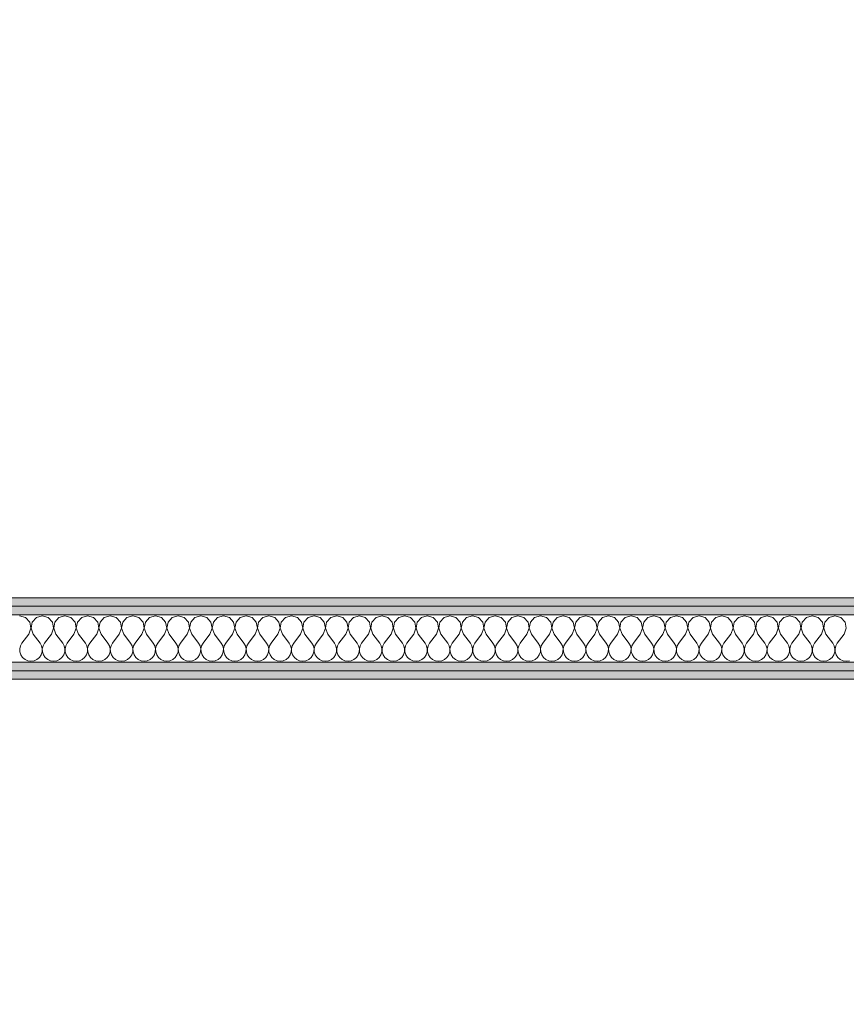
# Model space of a CAD drawing. Header units: millimetres. Extents: x -140780 to 266886, y -104422 to 233759.
# Tile 67 of 104: x 213383 to 214600, y 116609 to 118057. Entities that reach past the tile are written whole.
import ezdxf

# ---------------------------------------------------------------- set-up
doc = ezdxf.new("R2010")
doc.units = ezdxf.units.MM
doc.header["$MEASUREMENT"] = 0
doc.layers.add('ROZBUDOWA_NOWE_DZIAŁOWE', color=7, linetype='Continuous')
for name, color, linetype, lineweight, true_color in [('ROZBUDOWA_NOWE_DZIAŁOWE_Nr_pióra__24', 7, 'Continuous', 15, 0x029e21), ('ROZBUDOWA_NOWE_DZIAŁOWE_Nr_pióra__4', 7, 'Continuous', 13, 0x029e21), ('ROZBUDOWA_NOWE_DZIAŁOWE_Nr_pióra__67', 7, 'Continuous', 13, 0x6a6a6a)]:
    doc.layers.add(name, color=color, linetype=linetype, lineweight=lineweight, true_color=true_color)
doc.layers.add('ROZBUDOWA_NOWE_DZIAŁOWE_Nr_pióra__47', color=7, linetype='Continuous', lineweight=15)
doc.layers.add('STREFA_NOWE_POM_Nr_pióra__121', color=255, linetype='Continuous', lineweight=0)
pattern_1 = [(0, (0, 0), (0, 37.5), [0, -37.5])]

# ---------------------------------------------------------------- blocks, each defined once
blk = doc.blocks.new('*X468')
at = {"layer": 'ROZBUDOWA_NOWE_DZIAŁOWE_Nr_pióra__4', "linetype": 'Continuous'}
for p, q in [((213392.1, 117177.6), (213383.3, 117180.1)), ((213398.2, 117170.9), (213392.1, 117177.6)), ((213399.9, 117161.9), (213398.2, 117170.9)), ((213401.8, 117170.9), (213400.1, 117161.9)), ((213407.9, 117177.6), (213401.8, 117170.9)), ((213416.7, 117180.1), (213407.9, 117177.6)), ((213425.4, 117177.6), (213416.7, 117180.1)), ((213431.6, 117170.9), (213425.4, 117177.6)), ((213433.3, 117161.9), (213431.6, 117170.9)), ((213435.1, 117170.9), (213433.4, 117161.9)), ((213441.2, 117177.6), (213435.1, 117170.9)), ((213450, 117180.1), (213441.2, 117177.6)), ((213458.8, 117177.6), (213450, 117180.1)), ((213464.9, 117170.9), (213458.8, 117177.6)), ((213466.6, 117161.9), (213464.9, 117170.9)), ((213468.4, 117170.9), (213466.7, 117161.9)), ((213474.6, 117177.6), (213468.4, 117170.9)), ((213483.3, 117180.1), (213474.6, 117177.6)), ((213492.1, 117177.6), (213483.3, 117180.1)), ((213498.2, 117170.9), (213492.1, 117177.6)), ((213499.9, 117161.9), (213498.2, 117170.9)), ((213501.8, 117170.9), (213500.1, 117161.9)), ((213507.9, 117177.6), (213501.8, 117170.9)), ((213516.7, 117180.1), (213507.9, 117177.6)), ((213525.4, 117177.6), (213516.7, 117180.1)), ((213531.6, 117170.9), (213525.4, 117177.6)), ((213533.3, 117161.9), (213531.6, 117170.9)), ((213535.1, 117170.9), (213533.4, 117161.9)), ((213541.2, 117177.6), (213535.1, 117170.9)), ((213550, 117180.1), (213541.2, 117177.6)), ((213558.8, 117177.6), (213550, 117180.1)), ((213564.9, 117170.9), (213558.8, 117177.6)), ((213566.6, 117161.9), (213564.9, 117170.9)), ((213568.4, 117170.9), (213566.7, 117161.9)), ((213574.6, 117177.6), (213568.4, 117170.9)), ((213583.3, 117180.1), (213574.6, 117177.6)), ((213592.1, 117177.6), (213583.3, 117180.1)), ((213598.2, 117170.9), (213592.1, 117177.6)), ((213599.9, 117161.9), (213598.2, 117170.9)), ((213601.8, 117170.9), (213600.1, 117161.9)), ((213607.9, 117177.6), (213601.8, 117170.9)), ((213616.7, 117180.1), (213607.9, 117177.6)), ((213625.4, 117177.6), (213616.7, 117180.1)), ((213631.6, 117170.9), (213625.4, 117177.6)), ((213633.3, 117161.9), (213631.6, 117170.9)), ((213635.1, 117170.9), (213633.4, 117161.9)), ((213641.2, 117177.6), (213635.1, 117170.9)), ((213650, 117180.1), (213641.2, 117177.6)), ((213658.8, 117177.6), (213650, 117180.1)), ((213664.9, 117170.9), (213658.8, 117177.6)), ((213666.6, 117161.9), (213664.9, 117170.9)), ((213668.4, 117170.9), (213666.7, 117161.9)), ((213674.6, 117177.6), (213668.4, 117170.9)), ((213683.3, 117180.1), (213674.6, 117177.6)), ((213692.1, 117177.6), (213683.3, 117180.1)), ((213698.2, 117170.9), (213692.1, 117177.6)), ((213699.9, 117161.9), (213698.2, 117170.9)), ((213701.8, 117170.9), (213700.1, 117161.9)), ((213707.9, 117177.6), (213701.8, 117170.9)), ((213716.7, 117180.1), (213707.9, 117177.6)), ((213725.4, 117177.6), (213716.7, 117180.1)), ((213731.6, 117170.9), (213725.4, 117177.6)), ((213733.3, 117161.9), (213731.6, 117170.9)), ((213735.1, 117170.9), (213733.4, 117161.9)), ((213741.2, 117177.6), (213735.1, 117170.9)), ((213750, 117180.1), (213741.2, 117177.6)), ((213758.8, 117177.6), (213750, 117180.1)), ((213764.9, 117170.9), (213758.8, 117177.6)), ((213766.6, 117161.9), (213764.9, 117170.9)), ((213768.4, 117170.9), (213766.7, 117161.9)), ((213774.6, 117177.6), (213768.4, 117170.9)), ((213783.3, 117180.1), (213774.6, 117177.6)), ((213792.1, 117177.6), (213783.3, 117180.1)), ((213798.2, 117170.9), (213792.1, 117177.6)), ((213799.9, 117161.9), (213798.2, 117170.9)), ((213801.8, 117170.9), (213800.1, 117161.9)), ((213807.9, 117177.6), (213801.8, 117170.9)), ((213816.7, 117180.1), (213807.9, 117177.6)), ((213825.4, 117177.6), (213816.7, 117180.1)), ((213831.6, 117170.9), (213825.4, 117177.6)), ((213833.3, 117161.9), (213831.6, 117170.9)), ((213835.1, 117170.9), (213833.4, 117161.9)), ((213841.2, 117177.6), (213835.1, 117170.9)), ((213850, 117180.1), (213841.2, 117177.6)), ((213858.8, 117177.6), (213850, 117180.1)), ((213864.9, 117170.9), (213858.8, 117177.6)), ((213866.6, 117161.9), (213864.9, 117170.9)), ((213868.4, 117170.9), (213866.7, 117161.9)), ((213874.6, 117177.6), (213868.4, 117170.9)), ((213883.3, 117180.1), (213874.6, 117177.6)), ((213892.1, 117177.6), (213883.3, 117180.1)), ((213898.2, 117170.9), (213892.1, 117177.6)), ((213899.9, 117161.9), (213898.2, 117170.9)), ((213901.8, 117170.9), (213900.1, 117161.9)), ((213907.9, 117177.6), (213901.8, 117170.9)), ((213916.7, 117180.1), (213907.9, 117177.6)), ((213925.4, 117177.6), (213916.7, 117180.1)), ((213931.6, 117170.9), (213925.4, 117177.6)), ((213933.3, 117161.9), (213931.6, 117170.9)), ((213935.1, 117170.9), (213933.4, 117161.9)), ((213941.2, 117177.6), (213935.1, 117170.9)), ((213950, 117180.1), (213941.2, 117177.6)), ((213958.8, 117177.6), (213950, 117180.1)), ((213964.9, 117170.9), (213958.8, 117177.6)), ((213966.6, 117161.9), (213964.9, 117170.9)), ((213968.4, 117170.9), (213966.7, 117161.9)), ((213974.6, 117177.6), (213968.4, 117170.9)), ((213983.3, 117180.1), (213974.6, 117177.6)), ((213992.1, 117177.6), (213983.3, 117180.1)), ((213998.2, 117170.9), (213992.1, 117177.6)), ((213999.9, 117161.9), (213998.2, 117170.9)), ((214001.8, 117170.9), (214000.1, 117161.9)), ((214007.9, 117177.6), (214001.8, 117170.9)), ((214016.7, 117180.1), (214007.9, 117177.6)), ((214025.4, 117177.6), (214016.7, 117180.1)), ((214031.6, 117170.9), (214025.4, 117177.6)), ((214033.3, 117161.9), (214031.6, 117170.9)), ((214035.1, 117170.9), (214033.4, 117161.9)), ((214041.2, 117177.6), (214035.1, 117170.9)), ((214050, 117180.1), (214041.2, 117177.6)), ((214058.8, 117177.6), (214050, 117180.1)), ((214064.9, 117170.9), (214058.8, 117177.6)), ((214066.6, 117161.9), (214064.9, 117170.9)), ((214068.4, 117170.9), (214066.7, 117161.9)), ((214074.6, 117177.6), (214068.4, 117170.9)), ((214083.3, 117180.1), (214074.6, 117177.6)), ((214092.1, 117177.6), (214083.3, 117180.1)), ((214098.2, 117170.9), (214092.1, 117177.6)), ((214099.9, 117161.9), (214098.2, 117170.9)), ((214101.8, 117170.9), (214100.1, 117161.9)), ((214107.9, 117177.6), (214101.8, 117170.9)), ((214116.7, 117180.1), (214107.9, 117177.6)), ((214125.4, 117177.6), (214116.7, 117180.1)), ((214131.6, 117170.9), (214125.4, 117177.6)), ((214133.3, 117161.9), (214131.6, 117170.9)), ((214135.1, 117170.9), (214133.4, 117161.9)), ((214141.2, 117177.6), (214135.1, 117170.9)), ((214150, 117180.1), (214141.2, 117177.6)), ((214158.8, 117177.6), (214150, 117180.1)), ((214164.9, 117170.9), (214158.8, 117177.6)), ((214166.6, 117161.9), (214164.9, 117170.9)), ((214168.4, 117170.9), (214166.7, 117161.9)), ((214174.6, 117177.6), (214168.4, 117170.9)), ((214183.3, 117180.1), (214174.6, 117177.6)), ((214192.1, 117177.6), (214183.3, 117180.1)), ((214198.2, 117170.9), (214192.1, 117177.6)), ((214199.9, 117161.9), (214198.2, 117170.9)), ((214201.8, 117170.9), (214200.1, 117161.9)), ((214207.9, 117177.6), (214201.8, 117170.9)), ((214216.7, 117180.1), (214207.9, 117177.6)), ((214225.4, 117177.6), (214216.7, 117180.1)), ((214231.6, 117170.9), (214225.4, 117177.6)), ((214233.3, 117161.9), (214231.6, 117170.9)), ((214235.1, 117170.9), (214233.4, 117161.9)), ((214241.2, 117177.6), (214235.1, 117170.9)), ((214250, 117180.1), (214241.2, 117177.6)), ((214258.8, 117177.6), (214250, 117180.1)), ((214264.9, 117170.9), (214258.8, 117177.6)), ((214266.6, 117161.9), (214264.9, 117170.9)), ((214268.4, 117170.9), (214266.7, 117161.9)), ((214274.6, 117177.6), (214268.4, 117170.9)), ((214283.3, 117180.1), (214274.6, 117177.6)), ((214292.1, 117177.6), (214283.3, 117180.1)), ((214298.2, 117170.9), (214292.1, 117177.6)), ((214299.9, 117161.9), (214298.2, 117170.9)), ((214301.8, 117170.9), (214300.1, 117161.9)), ((214307.9, 117177.6), (214301.8, 117170.9)), ((214316.7, 117180.1), (214307.9, 117177.6)), ((214325.4, 117177.6), (214316.7, 117180.1)), ((214331.6, 117170.9), (214325.4, 117177.6)), ((214333.3, 117161.9), (214331.6, 117170.9)), ((214335.1, 117170.9), (214333.4, 117161.9)), ((214341.2, 117177.6), (214335.1, 117170.9)), ((214350, 117180.1), (214341.2, 117177.6)), ((214358.8, 117177.6), (214350, 117180.1)), ((214364.9, 117170.9), (214358.8, 117177.6)), ((214366.6, 117161.9), (214364.9, 117170.9)), ((214368.4, 117170.9), (214366.7, 117161.9)), ((214374.6, 117177.6), (214368.4, 117170.9)), ((214383.3, 117180.1), (214374.6, 117177.6)), ((214392.1, 117177.6), (214383.3, 117180.1)), ((214398.2, 117170.9), (214392.1, 117177.6)), ((214399.9, 117161.9), (214398.2, 117170.9)), ((214401.8, 117170.9), (214400.1, 117161.9)), ((214407.9, 117177.6), (214401.8, 117170.9)), ((214416.7, 117180.1), (214407.9, 117177.6)), ((214425.4, 117177.6), (214416.7, 117180.1)), ((214431.6, 117170.9), (214425.4, 117177.6)), ((214433.3, 117161.9), (214431.6, 117170.9)), ((214435.1, 117170.9), (214433.4, 117161.9)), ((214441.2, 117177.6), (214435.1, 117170.9)), ((214450, 117180.1), (214441.2, 117177.6)), ((214458.8, 117177.6), (214450, 117180.1)), ((214464.9, 117170.9), (214458.8, 117177.6)), ((214466.6, 117161.9), (214464.9, 117170.9)), ((214468.4, 117170.9), (214466.7, 117161.9)), ((214474.6, 117177.6), (214468.4, 117170.9)), ((214483.3, 117180.1), (214474.6, 117177.6)), ((214492.1, 117177.6), (214483.3, 117180.1)), ((214498.2, 117170.9), (214492.1, 117177.6)), ((214499.9, 117161.9), (214498.2, 117170.9)), ((214501.8, 117170.9), (214500.1, 117161.9)), ((214507.9, 117177.6), (214501.8, 117170.9)), ((214516.7, 117180.1), (214507.9, 117177.6)), ((214525.4, 117177.6), (214516.7, 117180.1)), ((214531.6, 117170.9), (214525.4, 117177.6)), ((214533.3, 117161.9), (214531.6, 117170.9)), ((214535.1, 117170.9), (214533.4, 117161.9)), ((214541.2, 117177.6), (214535.1, 117170.9)), ((214550, 117180.1), (214541.2, 117177.6)), ((214558.8, 117177.6), (214550, 117180.1)), ((214564.9, 117170.9), (214558.8, 117177.6)), ((214566.6, 117161.9), (214564.9, 117170.9)), ((214568.4, 117170.9), (214566.7, 117161.9)), ((214574.6, 117177.6), (214568.4, 117170.9)), ((214583.3, 117180.1), (214574.6, 117177.6)), ((214592.1, 117177.6), (214583.3, 117180.1)), ((214598.2, 117170.9), (214592.1, 117177.6)), ((214599.9, 117161.9), (214598.2, 117170.9)), ((213396.7, 117153.4), (213399.9, 117161.9)), ((213400.1, 117161.9), (213403.3, 117153.4)), ((213430, 117153.4), (213433.3, 117161.9)), ((213433.4, 117161.9), (213436.7, 117153.4)), ((213463.3, 117153.4), (213466.6, 117161.9)), ((213466.7, 117161.9), (213470, 117153.4)), ((213496.7, 117153.4), (213499.9, 117161.9)), ((213500.1, 117161.9), (213503.3, 117153.4)), ((213530, 117153.4), (213533.3, 117161.9)), ((213533.4, 117161.9), (213536.7, 117153.4)), ((213563.3, 117153.4), (213566.6, 117161.9)), ((213566.7, 117161.9), (213570, 117153.4)), ((213596.7, 117153.4), (213599.9, 117161.9)), ((213600.1, 117161.9), (213603.3, 117153.4)), ((213630, 117153.4), (213633.3, 117161.9)), ((213633.4, 117161.9), (213636.7, 117153.4)), ((213663.3, 117153.4), (213666.6, 117161.9)), ((213666.7, 117161.9), (213670, 117153.4)), ((213696.7, 117153.4), (213699.9, 117161.9)), ((213700.1, 117161.9), (213703.3, 117153.4)), ((213730, 117153.4), (213733.3, 117161.9)), ((213733.4, 117161.9), (213736.7, 117153.4)), ((213763.3, 117153.4), (213766.6, 117161.9)), ((213766.7, 117161.9), (213770, 117153.4)), ((213796.7, 117153.4), (213799.9, 117161.9)), ((213800.1, 117161.9), (213803.3, 117153.4)), ((213830, 117153.4), (213833.3, 117161.9)), ((213833.4, 117161.9), (213836.7, 117153.4)), ((213863.3, 117153.4), (213866.6, 117161.9)), ((213866.7, 117161.9), (213870, 117153.4)), ((213896.7, 117153.4), (213899.9, 117161.9)), ((213900.1, 117161.9), (213903.3, 117153.4)), ((213930, 117153.4), (213933.3, 117161.9)), ((213933.4, 117161.9), (213936.7, 117153.4)), ((213963.3, 117153.4), (213966.6, 117161.9)), ((213966.7, 117161.9), (213970, 117153.4)), ((213996.7, 117153.4), (213999.9, 117161.9)), ((214000.1, 117161.9), (214003.3, 117153.4)), ((214030, 117153.4), (214033.3, 117161.9)), ((214033.4, 117161.9), (214036.7, 117153.4)), ((214063.3, 117153.4), (214066.6, 117161.9)), ((214066.7, 117161.9), (214070, 117153.4)), ((214096.7, 117153.4), (214099.9, 117161.9)), ((214100.1, 117161.9), (214103.3, 117153.4)), ((214130, 117153.4), (214133.3, 117161.9)), ((214133.4, 117161.9), (214136.7, 117153.4)), ((214163.3, 117153.4), (214166.6, 117161.9)), ((214166.7, 117161.9), (214170, 117153.4)), ((214196.7, 117153.4), (214199.9, 117161.9)), ((214200.1, 117161.9), (214203.3, 117153.4)), ((214230, 117153.4), (214233.3, 117161.9)), ((214233.4, 117161.9), (214236.7, 117153.4)), ((214263.3, 117153.4), (214266.6, 117161.9)), ((214266.7, 117161.9), (214270, 117153.4)), ((214296.7, 117153.4), (214299.9, 117161.9)), ((214300.1, 117161.9), (214303.3, 117153.4)), ((214330, 117153.4), (214333.3, 117161.9)), ((214333.4, 117161.9), (214336.7, 117153.4)), ((214363.3, 117153.4), (214366.6, 117161.9)), ((214366.7, 117161.9), (214370, 117153.4)), ((214396.7, 117153.4), (214399.9, 117161.9)), ((214400.1, 117161.9), (214403.3, 117153.4)), ((214430, 117153.4), (214433.3, 117161.9)), ((214433.4, 117161.9), (214436.7, 117153.4)), ((214463.3, 117153.4), (214466.6, 117161.9)), ((214466.7, 117161.9), (214470, 117153.4)), ((214496.7, 117153.4), (214499.9, 117161.9)), ((214500.1, 117161.9), (214503.3, 117153.4)), ((214530, 117153.4), (214533.3, 117161.9)), ((214533.4, 117161.9), (214536.7, 117153.4)), ((214563.3, 117153.4), (214566.6, 117161.9)), ((214566.7, 117161.9), (214570, 117153.4)), ((214596.7, 117153.4), (214599.9, 117161.9)), ((213396.7, 117153.4), (213386.7, 117140.1)), ((213403.3, 117153.4), (213413.3, 117140.1)), ((213430, 117153.4), (213420, 117140.1)), ((213436.7, 117153.4), (213446.7, 117140.1)), ((213463.3, 117153.4), (213453.3, 117140.1)), ((213470, 117153.4), (213480, 117140.1)), ((213496.7, 117153.4), (213486.7, 117140.1)), ((213503.3, 117153.4), (213513.3, 117140.1)), ((213530, 117153.4), (213520, 117140.1)), ((213536.7, 117153.4), (213546.7, 117140.1)), ((213563.3, 117153.4), (213553.3, 117140.1)), ((213570, 117153.4), (213580, 117140.1)), ((213596.7, 117153.4), (213586.7, 117140.1)), ((213603.3, 117153.4), (213613.3, 117140.1)), ((213630, 117153.4), (213620, 117140.1)), ((213636.7, 117153.4), (213646.7, 117140.1)), ((213663.3, 117153.4), (213653.3, 117140.1)), ((213670, 117153.4), (213680, 117140.1)), ((213696.7, 117153.4), (213686.7, 117140.1)), ((213703.3, 117153.4), (213713.3, 117140.1)), ((213730, 117153.4), (213720, 117140.1)), ((213736.7, 117153.4), (213746.7, 117140.1)), ((213763.3, 117153.4), (213753.3, 117140.1)), ((213770, 117153.4), (213780, 117140.1)), ((213796.7, 117153.4), (213786.7, 117140.1)), ((213803.3, 117153.4), (213813.3, 117140.1)), ((213830, 117153.4), (213820, 117140.1)), ((213836.7, 117153.4), (213846.7, 117140.1)), ((213863.3, 117153.4), (213853.3, 117140.1)), ((213870, 117153.4), (213880, 117140.1)), ((213896.7, 117153.4), (213886.7, 117140.1)), ((213903.3, 117153.4), (213913.3, 117140.1)), ((213930, 117153.4), (213920, 117140.1)), ((213936.7, 117153.4), (213946.7, 117140.1)), ((213963.3, 117153.4), (213953.3, 117140.1)), ((213970, 117153.4), (213980, 117140.1)), ((213996.7, 117153.4), (213986.7, 117140.1)), ((214003.3, 117153.4), (214013.3, 117140.1)), ((214030, 117153.4), (214020, 117140.1)), ((214036.7, 117153.4), (214046.7, 117140.1)), ((214063.3, 117153.4), (214053.3, 117140.1)), ((214070, 117153.4), (214080, 117140.1)), ((214096.7, 117153.4), (214086.7, 117140.1)), ((214103.3, 117153.4), (214113.3, 117140.1)), ((214130, 117153.4), (214120, 117140.1)), ((214136.7, 117153.4), (214146.7, 117140.1)), ((214163.3, 117153.4), (214153.3, 117140.1)), ((214170, 117153.4), (214180, 117140.1)), ((214196.7, 117153.4), (214186.7, 117140.1)), ((214203.3, 117153.4), (214213.3, 117140.1)), ((214230, 117153.4), (214220, 117140.1)), ((214236.7, 117153.4), (214246.7, 117140.1)), ((214263.3, 117153.4), (214253.3, 117140.1)), ((214270, 117153.4), (214280, 117140.1)), ((214296.7, 117153.4), (214286.7, 117140.1)), ((214303.3, 117153.4), (214313.3, 117140.1)), ((214330, 117153.4), (214320, 117140.1)), ((214336.7, 117153.4), (214346.7, 117140.1)), ((214363.3, 117153.4), (214353.3, 117140.1)), ((214370, 117153.4), (214380, 117140.1)), ((214396.7, 117153.4), (214386.7, 117140.1)), ((214403.3, 117153.4), (214413.3, 117140.1)), ((214430, 117153.4), (214420, 117140.1)), ((214436.7, 117153.4), (214446.7, 117140.1)), ((214463.3, 117153.4), (214453.3, 117140.1)), ((214470, 117153.4), (214480, 117140.1)), ((214496.7, 117153.4), (214486.7, 117140.1)), ((214503.3, 117153.4), (214513.3, 117140.1)), ((214530, 117153.4), (214520, 117140.1)), ((214536.7, 117153.4), (214546.7, 117140.1)), ((214563.3, 117153.4), (214553.3, 117140.1)), ((214570, 117153.4), (214580, 117140.1)), ((214596.7, 117153.4), (214586.7, 117140.1)), ((213384.4, 117136.1), (213383.4, 117131.6)), ((213383.4, 117131.6), (213383.6, 117127)), ((213386.7, 117140.1), (213384.4, 117136.1)), ((213415.6, 117136.1), (213413.3, 117140.1)), ((213416.6, 117131.6), (213415.6, 117136.1)), ((213416.4, 117127), (213416.6, 117131.6)), ((213417.8, 117136.1), (213416.7, 117131.6)), ((213416.7, 117131.6), (213417, 117127)), ((213420, 117140.1), (213417.8, 117136.1)), ((213448.9, 117136.1), (213446.7, 117140.1)), ((213449.9, 117131.6), (213448.9, 117136.1)), ((213449.7, 117127), (213449.9, 117131.6)), ((213451.1, 117136.1), (213450.1, 117131.6)), ((213450.1, 117131.6), (213450.3, 117127)), ((213453.3, 117140.1), (213451.1, 117136.1)), ((213482.2, 117136.1), (213480, 117140.1)), ((213483.3, 117131.6), (213482.2, 117136.1)), ((213483, 117127), (213483.3, 117131.6)), ((213484.4, 117136.1), (213483.4, 117131.6)), ((213483.4, 117131.6), (213483.6, 117127)), ((213486.7, 117140.1), (213484.4, 117136.1)), ((213515.6, 117136.1), (213513.3, 117140.1)), ((213516.6, 117131.6), (213515.6, 117136.1)), ((213516.4, 117127), (213516.6, 117131.6)), ((213517.8, 117136.1), (213516.7, 117131.6)), ((213516.7, 117131.6), (213517, 117127)), ((213520, 117140.1), (213517.8, 117136.1)), ((213548.9, 117136.1), (213546.7, 117140.1)), ((213549.9, 117131.6), (213548.9, 117136.1)), ((213549.7, 117127), (213549.9, 117131.6)), ((213551.1, 117136.1), (213550.1, 117131.6)), ((213550.1, 117131.6), (213550.3, 117127)), ((213553.3, 117140.1), (213551.1, 117136.1)), ((213582.2, 117136.1), (213580, 117140.1)), ((213583.3, 117131.6), (213582.2, 117136.1)), ((213583, 117127), (213583.3, 117131.6)), ((213584.4, 117136.1), (213583.4, 117131.6)), ((213583.4, 117131.6), (213583.6, 117127)), ((213586.7, 117140.1), (213584.4, 117136.1)), ((213615.6, 117136.1), (213613.3, 117140.1)), ((213616.6, 117131.6), (213615.6, 117136.1)), ((213616.4, 117127), (213616.6, 117131.6)), ((213617.8, 117136.1), (213616.7, 117131.6)), ((213616.7, 117131.6), (213617, 117127)), ((213620, 117140.1), (213617.8, 117136.1)), ((213648.9, 117136.1), (213646.7, 117140.1)), ((213649.9, 117131.6), (213648.9, 117136.1)), ((213649.7, 117127), (213649.9, 117131.6)), ((213651.1, 117136.1), (213650.1, 117131.6)), ((213650.1, 117131.6), (213650.3, 117127)), ((213653.3, 117140.1), (213651.1, 117136.1)), ((213682.2, 117136.1), (213680, 117140.1)), ((213683.3, 117131.6), (213682.2, 117136.1)), ((213683, 117127), (213683.3, 117131.6)), ((213684.4, 117136.1), (213683.4, 117131.6)), ((213683.4, 117131.6), (213683.6, 117127)), ((213686.7, 117140.1), (213684.4, 117136.1)), ((213715.6, 117136.1), (213713.3, 117140.1)), ((213716.6, 117131.6), (213715.6, 117136.1)), ((213716.4, 117127), (213716.6, 117131.6)), ((213717.8, 117136.1), (213716.7, 117131.6)), ((213716.7, 117131.6), (213717, 117127)), ((213720, 117140.1), (213717.8, 117136.1)), ((213748.9, 117136.1), (213746.7, 117140.1)), ((213749.9, 117131.6), (213748.9, 117136.1)), ((213749.7, 117127), (213749.9, 117131.6)), ((213751.1, 117136.1), (213750.1, 117131.6)), ((213750.1, 117131.6), (213750.3, 117127)), ((213753.3, 117140.1), (213751.1, 117136.1)), ((213782.2, 117136.1), (213780, 117140.1)), ((213783.3, 117131.6), (213782.2, 117136.1)), ((213783, 117127), (213783.3, 117131.6)), ((213784.4, 117136.1), (213783.4, 117131.6)), ((213783.4, 117131.6), (213783.6, 117127)), ((213786.7, 117140.1), (213784.4, 117136.1)), ((213815.6, 117136.1), (213813.3, 117140.1)), ((213816.6, 117131.6), (213815.6, 117136.1)), ((213816.4, 117127), (213816.6, 117131.6)), ((213817.8, 117136.1), (213816.7, 117131.6)), ((213816.7, 117131.6), (213817, 117127)), ((213820, 117140.1), (213817.8, 117136.1)), ((213848.9, 117136.1), (213846.7, 117140.1)), ((213849.9, 117131.6), (213848.9, 117136.1)), ((213849.7, 117127), (213849.9, 117131.6)), ((213851.1, 117136.1), (213850.1, 117131.6)), ((213850.1, 117131.6), (213850.3, 117127)), ((213853.3, 117140.1), (213851.1, 117136.1)), ((213882.2, 117136.1), (213880, 117140.1)), ((213883.3, 117131.6), (213882.2, 117136.1)), ((213883, 117127), (213883.3, 117131.6)), ((213884.4, 117136.1), (213883.4, 117131.6)), ((213883.4, 117131.6), (213883.6, 117127)), ((213886.7, 117140.1), (213884.4, 117136.1)), ((213915.6, 117136.1), (213913.3, 117140.1)), ((213916.6, 117131.6), (213915.6, 117136.1)), ((213916.4, 117127), (213916.6, 117131.6)), ((213917.8, 117136.1), (213916.7, 117131.6)), ((213916.7, 117131.6), (213917, 117127)), ((213920, 117140.1), (213917.8, 117136.1)), ((213948.9, 117136.1), (213946.7, 117140.1)), ((213949.9, 117131.6), (213948.9, 117136.1)), ((213949.7, 117127), (213949.9, 117131.6)), ((213951.1, 117136.1), (213950.1, 117131.6)), ((213950.1, 117131.6), (213950.3, 117127)), ((213953.3, 117140.1), (213951.1, 117136.1)), ((213982.2, 117136.1), (213980, 117140.1)), ((213983.3, 117131.6), (213982.2, 117136.1)), ((213983, 117127), (213983.3, 117131.6)), ((213984.4, 117136.1), (213983.4, 117131.6)), ((213983.4, 117131.6), (213983.6, 117127)), ((213986.7, 117140.1), (213984.4, 117136.1)), ((214015.6, 117136.1), (214013.3, 117140.1)), ((214016.6, 117131.6), (214015.6, 117136.1)), ((214016.4, 117127), (214016.6, 117131.6)), ((214017.8, 117136.1), (214016.7, 117131.6)), ((214016.7, 117131.6), (214017, 117127)), ((214020, 117140.1), (214017.8, 117136.1)), ((214048.9, 117136.1), (214046.7, 117140.1)), ((214049.9, 117131.6), (214048.9, 117136.1)), ((214049.7, 117127), (214049.9, 117131.6)), ((214051.1, 117136.1), (214050.1, 117131.6)), ((214050.1, 117131.6), (214050.3, 117127)), ((214053.3, 117140.1), (214051.1, 117136.1)), ((214082.2, 117136.1), (214080, 117140.1)), ((214083.3, 117131.6), (214082.2, 117136.1)), ((214083, 117127), (214083.3, 117131.6)), ((214084.4, 117136.1), (214083.4, 117131.6)), ((214083.4, 117131.6), (214083.6, 117127)), ((214086.7, 117140.1), (214084.4, 117136.1)), ((214115.6, 117136.1), (214113.3, 117140.1)), ((214116.6, 117131.6), (214115.6, 117136.1)), ((214116.4, 117127), (214116.6, 117131.6)), ((214117.8, 117136.1), (214116.7, 117131.6)), ((214116.7, 117131.6), (214117, 117127)), ((214120, 117140.1), (214117.8, 117136.1)), ((214148.9, 117136.1), (214146.7, 117140.1)), ((214149.9, 117131.6), (214148.9, 117136.1)), ((214149.7, 117127), (214149.9, 117131.6)), ((214151.1, 117136.1), (214150.1, 117131.6)), ((214150.1, 117131.6), (214150.3, 117127)), ((214153.3, 117140.1), (214151.1, 117136.1)), ((214182.2, 117136.1), (214180, 117140.1)), ((214183.3, 117131.6), (214182.2, 117136.1)), ((214183, 117127), (214183.3, 117131.6)), ((214184.4, 117136.1), (214183.4, 117131.6)), ((214183.4, 117131.6), (214183.6, 117127)), ((214186.7, 117140.1), (214184.4, 117136.1)), ((214215.6, 117136.1), (214213.3, 117140.1)), ((214216.6, 117131.6), (214215.6, 117136.1)), ((214216.4, 117127), (214216.6, 117131.6)), ((214217.8, 117136.1), (214216.7, 117131.6)), ((214216.7, 117131.6), (214217, 117127)), ((214220, 117140.1), (214217.8, 117136.1)), ((214248.9, 117136.1), (214246.7, 117140.1)), ((214249.9, 117131.6), (214248.9, 117136.1)), ((214249.7, 117127), (214249.9, 117131.6)), ((214251.1, 117136.1), (214250.1, 117131.6)), ((214250.1, 117131.6), (214250.3, 117127)), ((214253.3, 117140.1), (214251.1, 117136.1)), ((214282.2, 117136.1), (214280, 117140.1)), ((214283.3, 117131.6), (214282.2, 117136.1)), ((214283, 117127), (214283.3, 117131.6)), ((214284.4, 117136.1), (214283.4, 117131.6)), ((214283.4, 117131.6), (214283.6, 117127)), ((214286.7, 117140.1), (214284.4, 117136.1)), ((214315.6, 117136.1), (214313.3, 117140.1)), ((214316.6, 117131.6), (214315.6, 117136.1)), ((214316.4, 117127), (214316.6, 117131.6)), ((214317.8, 117136.1), (214316.7, 117131.6)), ((214316.7, 117131.6), (214317, 117127)), ((214320, 117140.1), (214317.8, 117136.1)), ((214348.9, 117136.1), (214346.7, 117140.1)), ((214349.9, 117131.6), (214348.9, 117136.1)), ((214349.7, 117127), (214349.9, 117131.6)), ((214351.1, 117136.1), (214350.1, 117131.6)), ((214350.1, 117131.6), (214350.3, 117127)), ((214353.3, 117140.1), (214351.1, 117136.1)), ((214382.2, 117136.1), (214380, 117140.1)), ((214383.3, 117131.6), (214382.2, 117136.1)), ((214383, 117127), (214383.3, 117131.6)), ((214384.4, 117136.1), (214383.4, 117131.6)), ((214383.4, 117131.6), (214383.6, 117127)), ((214386.7, 117140.1), (214384.4, 117136.1)), ((214415.6, 117136.1), (214413.3, 117140.1)), ((214416.6, 117131.6), (214415.6, 117136.1)), ((214416.4, 117127), (214416.6, 117131.6)), ((214417.8, 117136.1), (214416.7, 117131.6)), ((214416.7, 117131.6), (214417, 117127)), ((214420, 117140.1), (214417.8, 117136.1)), ((214448.9, 117136.1), (214446.7, 117140.1)), ((214449.9, 117131.6), (214448.9, 117136.1)), ((214449.7, 117127), (214449.9, 117131.6)), ((214451.1, 117136.1), (214450.1, 117131.6)), ((214450.1, 117131.6), (214450.3, 117127)), ((214453.3, 117140.1), (214451.1, 117136.1)), ((214482.2, 117136.1), (214480, 117140.1)), ((214483.3, 117131.6), (214482.2, 117136.1)), ((214483, 117127), (214483.3, 117131.6)), ((214484.4, 117136.1), (214483.4, 117131.6)), ((214483.4, 117131.6), (214483.6, 117127)), ((214486.7, 117140.1), (214484.4, 117136.1)), ((214515.6, 117136.1), (214513.3, 117140.1)), ((214516.6, 117131.6), (214515.6, 117136.1)), ((214516.4, 117127), (214516.6, 117131.6)), ((214517.8, 117136.1), (214516.7, 117131.6)), ((214516.7, 117131.6), (214517, 117127)), ((214520, 117140.1), (214517.8, 117136.1)), ((214548.9, 117136.1), (214546.7, 117140.1)), ((214549.9, 117131.6), (214548.9, 117136.1)), ((214549.7, 117127), (214549.9, 117131.6)), ((214551.1, 117136.1), (214550.1, 117131.6)), ((214550.1, 117131.6), (214550.3, 117127)), ((214553.3, 117140.1), (214551.1, 117136.1)), ((214582.2, 117136.1), (214580, 117140.1)), ((214583.3, 117131.6), (214582.2, 117136.1)), ((214583, 117127), (214583.3, 117131.6)), ((214584.4, 117136.1), (214583.4, 117131.6)), ((214583.4, 117131.6), (214583.6, 117127)), ((214586.7, 117140.1), (214584.4, 117136.1)), ((213383.6, 117127), (213385.1, 117122.6)), ((213385.1, 117122.6), (213387.7, 117118.9)), ((213387.7, 117118.9), (213391.2, 117115.9)), ((213391.2, 117115.9), (213395.4, 117114.1)), ((213395.4, 117114.1), (213400, 117113.4)), ((213400, 117113.4), (213404.6, 117114.1)), ((213404.6, 117114.1), (213408.8, 117115.9)), ((213408.8, 117115.9), (213412.3, 117118.9)), ((213412.3, 117118.9), (213414.9, 117122.6)), ((213414.9, 117122.6), (213416.4, 117127)), ((213417, 117127), (213418.4, 117122.6)), ((213418.4, 117122.6), (213421, 117118.9)), ((213421, 117118.9), (213424.6, 117115.9)), ((213424.6, 117115.9), (213428.8, 117114.1)), ((213428.8, 117114.1), (213433.3, 117113.4)), ((213433.3, 117113.4), (213437.9, 117114.1)), ((213437.9, 117114.1), (213442.1, 117115.9)), ((213442.1, 117115.9), (213445.6, 117118.9)), ((213445.6, 117118.9), (213448.2, 117122.6)), ((213448.2, 117122.6), (213449.7, 117127)), ((213450.3, 117127), (213451.8, 117122.6)), ((213451.8, 117122.6), (213454.4, 117118.9)), ((213454.4, 117118.9), (213457.9, 117115.9)), ((213457.9, 117115.9), (213462.1, 117114.1)), ((213462.1, 117114.1), (213466.7, 117113.4)), ((213466.7, 117113.4), (213471.2, 117114.1)), ((213471.2, 117114.1), (213475.4, 117115.9)), ((213475.4, 117115.9), (213479, 117118.9)), ((213479, 117118.9), (213481.6, 117122.6)), ((213481.6, 117122.6), (213483, 117127)), ((213483.6, 117127), (213485.1, 117122.6)), ((213485.1, 117122.6), (213487.7, 117118.9)), ((213487.7, 117118.9), (213491.2, 117115.9)), ((213491.2, 117115.9), (213495.4, 117114.1)), ((213495.4, 117114.1), (213500, 117113.4)), ((213500, 117113.4), (213504.6, 117114.1)), ((213504.6, 117114.1), (213508.8, 117115.9)), ((213508.8, 117115.9), (213512.3, 117118.9)), ((213512.3, 117118.9), (213514.9, 117122.6)), ((213514.9, 117122.6), (213516.4, 117127)), ((213517, 117127), (213518.4, 117122.6)), ((213518.4, 117122.6), (213521, 117118.9)), ((213521, 117118.9), (213524.6, 117115.9)), ((213524.6, 117115.9), (213528.8, 117114.1)), ((213528.8, 117114.1), (213533.3, 117113.4)), ((213533.3, 117113.4), (213537.9, 117114.1)), ((213537.9, 117114.1), (213542.1, 117115.9)), ((213542.1, 117115.9), (213545.6, 117118.9)), ((213545.6, 117118.9), (213548.2, 117122.6)), ((213548.2, 117122.6), (213549.7, 117127)), ((213550.3, 117127), (213551.8, 117122.6)), ((213551.8, 117122.6), (213554.4, 117118.9)), ((213554.4, 117118.9), (213557.9, 117115.9)), ((213557.9, 117115.9), (213562.1, 117114.1)), ((213562.1, 117114.1), (213566.7, 117113.4)), ((213566.7, 117113.4), (213571.2, 117114.1)), ((213571.2, 117114.1), (213575.4, 117115.9)), ((213575.4, 117115.9), (213579, 117118.9)), ((213579, 117118.9), (213581.6, 117122.6)), ((213581.6, 117122.6), (213583, 117127)), ((213583.6, 117127), (213585.1, 117122.6)), ((213585.1, 117122.6), (213587.7, 117118.9)), ((213587.7, 117118.9), (213591.2, 117115.9)), ((213591.2, 117115.9), (213595.4, 117114.1)), ((213595.4, 117114.1), (213600, 117113.4)), ((213600, 117113.4), (213604.6, 117114.1)), ((213604.6, 117114.1), (213608.8, 117115.9)), ((213608.8, 117115.9), (213612.3, 117118.9)), ((213612.3, 117118.9), (213614.9, 117122.6)), ((213614.9, 117122.6), (213616.4, 117127)), ((213617, 117127), (213618.4, 117122.6)), ((213618.4, 117122.6), (213621, 117118.9)), ((213621, 117118.9), (213624.6, 117115.9)), ((213624.6, 117115.9), (213628.8, 117114.1)), ((213628.8, 117114.1), (213633.3, 117113.4)), ((213633.3, 117113.4), (213637.9, 117114.1)), ((213637.9, 117114.1), (213642.1, 117115.9)), ((213642.1, 117115.9), (213645.6, 117118.9)), ((213645.6, 117118.9), (213648.2, 117122.6)), ((213648.2, 117122.6), (213649.7, 117127)), ((213650.3, 117127), (213651.8, 117122.6)), ((213651.8, 117122.6), (213654.4, 117118.9)), ((213654.4, 117118.9), (213657.9, 117115.9)), ((213657.9, 117115.9), (213662.1, 117114.1)), ((213662.1, 117114.1), (213666.7, 117113.4)), ((213666.7, 117113.4), (213671.2, 117114.1)), ((213671.2, 117114.1), (213675.4, 117115.9)), ((213675.4, 117115.9), (213679, 117118.9)), ((213679, 117118.9), (213681.6, 117122.6)), ((213681.6, 117122.6), (213683, 117127)), ((213683.6, 117127), (213685.1, 117122.6)), ((213685.1, 117122.6), (213687.7, 117118.9)), ((213687.7, 117118.9), (213691.2, 117115.9)), ((213691.2, 117115.9), (213695.4, 117114.1)), ((213695.4, 117114.1), (213700, 117113.4)), ((213700, 117113.4), (213704.6, 117114.1)), ((213704.6, 117114.1), (213708.8, 117115.9)), ((213708.8, 117115.9), (213712.3, 117118.9)), ((213712.3, 117118.9), (213714.9, 117122.6)), ((213714.9, 117122.6), (213716.4, 117127)), ((213717, 117127), (213718.4, 117122.6)), ((213718.4, 117122.6), (213721, 117118.9)), ((213721, 117118.9), (213724.6, 117115.9)), ((213724.6, 117115.9), (213728.8, 117114.1)), ((213728.8, 117114.1), (213733.3, 117113.4)), ((213733.3, 117113.4), (213737.9, 117114.1)), ((213737.9, 117114.1), (213742.1, 117115.9)), ((213742.1, 117115.9), (213745.6, 117118.9)), ((213745.6, 117118.9), (213748.2, 117122.6)), ((213748.2, 117122.6), (213749.7, 117127)), ((213750.3, 117127), (213751.8, 117122.6)), ((213751.8, 117122.6), (213754.4, 117118.9)), ((213754.4, 117118.9), (213757.9, 117115.9)), ((213757.9, 117115.9), (213762.1, 117114.1)), ((213762.1, 117114.1), (213766.7, 117113.4)), ((213766.7, 117113.4), (213771.2, 117114.1)), ((213771.2, 117114.1), (213775.4, 117115.9)), ((213775.4, 117115.9), (213779, 117118.9)), ((213779, 117118.9), (213781.6, 117122.6)), ((213781.6, 117122.6), (213783, 117127)), ((213783.6, 117127), (213785.1, 117122.6)), ((213785.1, 117122.6), (213787.7, 117118.9)), ((213787.7, 117118.9), (213791.2, 117115.9)), ((213791.2, 117115.9), (213795.4, 117114.1)), ((213795.4, 117114.1), (213800, 117113.4)), ((213800, 117113.4), (213804.6, 117114.1)), ((213804.6, 117114.1), (213808.8, 117115.9)), ((213808.8, 117115.9), (213812.3, 117118.9)), ((213812.3, 117118.9), (213814.9, 117122.6)), ((213814.9, 117122.6), (213816.4, 117127)), ((213817, 117127), (213818.4, 117122.6)), ((213818.4, 117122.6), (213821, 117118.9)), ((213821, 117118.9), (213824.6, 117115.9)), ((213824.6, 117115.9), (213828.8, 117114.1)), ((213828.8, 117114.1), (213833.3, 117113.4)), ((213833.3, 117113.4), (213837.9, 117114.1)), ((213837.9, 117114.1), (213842.1, 117115.9)), ((213842.1, 117115.9), (213845.6, 117118.9)), ((213845.6, 117118.9), (213848.2, 117122.6)), ((213848.2, 117122.6), (213849.7, 117127)), ((213850.3, 117127), (213851.8, 117122.6)), ((213851.8, 117122.6), (213854.4, 117118.9)), ((213854.4, 117118.9), (213857.9, 117115.9)), ((213857.9, 117115.9), (213862.1, 117114.1)), ((213862.1, 117114.1), (213866.7, 117113.4)), ((213866.7, 117113.4), (213871.2, 117114.1)), ((213871.2, 117114.1), (213875.4, 117115.9)), ((213875.4, 117115.9), (213879, 117118.9)), ((213879, 117118.9), (213881.6, 117122.6)), ((213881.6, 117122.6), (213883, 117127)), ((213883.6, 117127), (213885.1, 117122.6)), ((213885.1, 117122.6), (213887.7, 117118.9)), ((213887.7, 117118.9), (213891.2, 117115.9)), ((213891.2, 117115.9), (213895.4, 117114.1)), ((213895.4, 117114.1), (213900, 117113.4)), ((213900, 117113.4), (213904.6, 117114.1)), ((213904.6, 117114.1), (213908.8, 117115.9)), ((213908.8, 117115.9), (213912.3, 117118.9)), ((213912.3, 117118.9), (213914.9, 117122.6)), ((213914.9, 117122.6), (213916.4, 117127)), ((213917, 117127), (213918.4, 117122.6)), ((213918.4, 117122.6), (213921, 117118.9)), ((213921, 117118.9), (213924.6, 117115.9)), ((213924.6, 117115.9), (213928.8, 117114.1)), ((213928.8, 117114.1), (213933.3, 117113.4)), ((213933.3, 117113.4), (213937.9, 117114.1)), ((213937.9, 117114.1), (213942.1, 117115.9)), ((213942.1, 117115.9), (213945.6, 117118.9)), ((213945.6, 117118.9), (213948.2, 117122.6)), ((213948.2, 117122.6), (213949.7, 117127)), ((213950.3, 117127), (213951.8, 117122.6)), ((213951.8, 117122.6), (213954.4, 117118.9)), ((213954.4, 117118.9), (213957.9, 117115.9)), ((213957.9, 117115.9), (213962.1, 117114.1)), ((213962.1, 117114.1), (213966.7, 117113.4)), ((213966.7, 117113.4), (213971.2, 117114.1)), ((213971.2, 117114.1), (213975.4, 117115.9)), ((213975.4, 117115.9), (213979, 117118.9)), ((213979, 117118.9), (213981.6, 117122.6)), ((213981.6, 117122.6), (213983, 117127)), ((213983.6, 117127), (213985.1, 117122.6)), ((213985.1, 117122.6), (213987.7, 117118.9)), ((213987.7, 117118.9), (213991.2, 117115.9)), ((213991.2, 117115.9), (213995.4, 117114.1)), ((213995.4, 117114.1), (214000, 117113.4)), ((214000, 117113.4), (214004.6, 117114.1)), ((214004.6, 117114.1), (214008.8, 117115.9)), ((214008.8, 117115.9), (214012.3, 117118.9)), ((214012.3, 117118.9), (214014.9, 117122.6)), ((214014.9, 117122.6), (214016.4, 117127)), ((214017, 117127), (214018.4, 117122.6)), ((214018.4, 117122.6), (214021, 117118.9)), ((214021, 117118.9), (214024.6, 117115.9)), ((214024.6, 117115.9), (214028.8, 117114.1)), ((214028.8, 117114.1), (214033.3, 117113.4)), ((214033.3, 117113.4), (214037.9, 117114.1)), ((214037.9, 117114.1), (214042.1, 117115.9)), ((214042.1, 117115.9), (214045.6, 117118.9)), ((214045.6, 117118.9), (214048.2, 117122.6)), ((214048.2, 117122.6), (214049.7, 117127)), ((214050.3, 117127), (214051.8, 117122.6)), ((214051.8, 117122.6), (214054.4, 117118.9)), ((214054.4, 117118.9), (214057.9, 117115.9)), ((214057.9, 117115.9), (214062.1, 117114.1)), ((214062.1, 117114.1), (214066.7, 117113.4)), ((214066.7, 117113.4), (214071.2, 117114.1)), ((214071.2, 117114.1), (214075.4, 117115.9)), ((214075.4, 117115.9), (214079, 117118.9)), ((214079, 117118.9), (214081.6, 117122.6)), ((214081.6, 117122.6), (214083, 117127)), ((214083.6, 117127), (214085.1, 117122.6)), ((214085.1, 117122.6), (214087.7, 117118.9)), ((214087.7, 117118.9), (214091.2, 117115.9)), ((214091.2, 117115.9), (214095.4, 117114.1)), ((214095.4, 117114.1), (214100, 117113.4)), ((214100, 117113.4), (214104.6, 117114.1)), ((214104.6, 117114.1), (214108.8, 117115.9)), ((214108.8, 117115.9), (214112.3, 117118.9)), ((214112.3, 117118.9), (214114.9, 117122.6)), ((214114.9, 117122.6), (214116.4, 117127)), ((214117, 117127), (214118.4, 117122.6)), ((214118.4, 117122.6), (214121, 117118.9)), ((214121, 117118.9), (214124.6, 117115.9)), ((214124.6, 117115.9), (214128.8, 117114.1)), ((214128.8, 117114.1), (214133.3, 117113.4)), ((214133.3, 117113.4), (214137.9, 117114.1)), ((214137.9, 117114.1), (214142.1, 117115.9)), ((214142.1, 117115.9), (214145.6, 117118.9)), ((214145.6, 117118.9), (214148.2, 117122.6)), ((214148.2, 117122.6), (214149.7, 117127)), ((214150.3, 117127), (214151.8, 117122.6)), ((214151.8, 117122.6), (214154.4, 117118.9)), ((214154.4, 117118.9), (214157.9, 117115.9)), ((214157.9, 117115.9), (214162.1, 117114.1)), ((214162.1, 117114.1), (214166.7, 117113.4)), ((214166.7, 117113.4), (214171.2, 117114.1)), ((214171.2, 117114.1), (214175.4, 117115.9)), ((214175.4, 117115.9), (214179, 117118.9)), ((214179, 117118.9), (214181.6, 117122.6)), ((214181.6, 117122.6), (214183, 117127)), ((214183.6, 117127), (214185.1, 117122.6)), ((214185.1, 117122.6), (214187.7, 117118.9)), ((214187.7, 117118.9), (214191.2, 117115.9)), ((214191.2, 117115.9), (214195.4, 117114.1)), ((214195.4, 117114.1), (214200, 117113.4)), ((214200, 117113.4), (214204.6, 117114.1)), ((214204.6, 117114.1), (214208.8, 117115.9)), ((214208.8, 117115.9), (214212.3, 117118.9)), ((214212.3, 117118.9), (214214.9, 117122.6)), ((214214.9, 117122.6), (214216.4, 117127)), ((214217, 117127), (214218.4, 117122.6)), ((214218.4, 117122.6), (214221, 117118.9)), ((214221, 117118.9), (214224.6, 117115.9)), ((214224.6, 117115.9), (214228.8, 117114.1)), ((214228.8, 117114.1), (214233.3, 117113.4)), ((214233.3, 117113.4), (214237.9, 117114.1)), ((214237.9, 117114.1), (214242.1, 117115.9)), ((214242.1, 117115.9), (214245.6, 117118.9)), ((214245.6, 117118.9), (214248.2, 117122.6)), ((214248.2, 117122.6), (214249.7, 117127)), ((214250.3, 117127), (214251.8, 117122.6)), ((214251.8, 117122.6), (214254.4, 117118.9)), ((214254.4, 117118.9), (214257.9, 117115.9)), ((214257.9, 117115.9), (214262.1, 117114.1)), ((214262.1, 117114.1), (214266.7, 117113.4)), ((214266.7, 117113.4), (214271.2, 117114.1)), ((214271.2, 117114.1), (214275.4, 117115.9)), ((214275.4, 117115.9), (214279, 117118.9)), ((214279, 117118.9), (214281.6, 117122.6)), ((214281.6, 117122.6), (214283, 117127)), ((214283.6, 117127), (214285.1, 117122.6)), ((214285.1, 117122.6), (214287.7, 117118.9)), ((214287.7, 117118.9), (214291.2, 117115.9)), ((214291.2, 117115.9), (214295.4, 117114.1)), ((214295.4, 117114.1), (214300, 117113.4)), ((214300, 117113.4), (214304.6, 117114.1)), ((214304.6, 117114.1), (214308.8, 117115.9)), ((214308.8, 117115.9), (214312.3, 117118.9)), ((214312.3, 117118.9), (214314.9, 117122.6)), ((214314.9, 117122.6), (214316.4, 117127)), ((214317, 117127), (214318.4, 117122.6)), ((214318.4, 117122.6), (214321, 117118.9)), ((214321, 117118.9), (214324.6, 117115.9)), ((214324.6, 117115.9), (214328.8, 117114.1)), ((214328.8, 117114.1), (214333.3, 117113.4)), ((214333.3, 117113.4), (214337.9, 117114.1)), ((214337.9, 117114.1), (214342.1, 117115.9)), ((214342.1, 117115.9), (214345.6, 117118.9)), ((214345.6, 117118.9), (214348.2, 117122.6)), ((214348.2, 117122.6), (214349.7, 117127)), ((214350.3, 117127), (214351.8, 117122.6)), ((214351.8, 117122.6), (214354.4, 117118.9)), ((214354.4, 117118.9), (214357.9, 117115.9)), ((214357.9, 117115.9), (214362.1, 117114.1)), ((214362.1, 117114.1), (214366.7, 117113.4)), ((214366.7, 117113.4), (214371.2, 117114.1)), ((214371.2, 117114.1), (214375.4, 117115.9)), ((214375.4, 117115.9), (214379, 117118.9)), ((214379, 117118.9), (214381.6, 117122.6)), ((214381.6, 117122.6), (214383, 117127)), ((214383.6, 117127), (214385.1, 117122.6)), ((214385.1, 117122.6), (214387.7, 117118.9)), ((214387.7, 117118.9), (214391.2, 117115.9)), ((214391.2, 117115.9), (214395.4, 117114.1)), ((214395.4, 117114.1), (214400, 117113.4)), ((214400, 117113.4), (214404.6, 117114.1)), ((214404.6, 117114.1), (214408.8, 117115.9)), ((214408.8, 117115.9), (214412.3, 117118.9)), ((214412.3, 117118.9), (214414.9, 117122.6)), ((214414.9, 117122.6), (214416.4, 117127)), ((214417, 117127), (214418.4, 117122.6)), ((214418.4, 117122.6), (214421, 117118.9)), ((214421, 117118.9), (214424.6, 117115.9)), ((214424.6, 117115.9), (214428.8, 117114.1)), ((214428.8, 117114.1), (214433.3, 117113.4)), ((214433.3, 117113.4), (214437.9, 117114.1)), ((214437.9, 117114.1), (214442.1, 117115.9)), ((214442.1, 117115.9), (214445.6, 117118.9)), ((214445.6, 117118.9), (214448.2, 117122.6)), ((214448.2, 117122.6), (214449.7, 117127)), ((214450.3, 117127), (214451.8, 117122.6)), ((214451.8, 117122.6), (214454.4, 117118.9)), ((214454.4, 117118.9), (214457.9, 117115.9)), ((214457.9, 117115.9), (214462.1, 117114.1)), ((214462.1, 117114.1), (214466.7, 117113.4)), ((214466.7, 117113.4), (214471.2, 117114.1)), ((214471.2, 117114.1), (214475.4, 117115.9)), ((214475.4, 117115.9), (214479, 117118.9)), ((214479, 117118.9), (214481.6, 117122.6)), ((214481.6, 117122.6), (214483, 117127)), ((214483.6, 117127), (214485.1, 117122.6)), ((214485.1, 117122.6), (214487.7, 117118.9)), ((214487.7, 117118.9), (214491.2, 117115.9)), ((214491.2, 117115.9), (214495.4, 117114.1)), ((214495.4, 117114.1), (214500, 117113.4)), ((214500, 117113.4), (214504.6, 117114.1)), ((214504.6, 117114.1), (214508.8, 117115.9)), ((214508.8, 117115.9), (214512.3, 117118.9)), ((214512.3, 117118.9), (214514.9, 117122.6)), ((214514.9, 117122.6), (214516.4, 117127)), ((214517, 117127), (214518.4, 117122.6)), ((214518.4, 117122.6), (214521, 117118.9)), ((214521, 117118.9), (214524.6, 117115.9)), ((214524.6, 117115.9), (214528.8, 117114.1)), ((214528.8, 117114.1), (214533.3, 117113.4)), ((214533.3, 117113.4), (214537.9, 117114.1)), ((214537.9, 117114.1), (214542.1, 117115.9)), ((214542.1, 117115.9), (214545.6, 117118.9)), ((214545.6, 117118.9), (214548.2, 117122.6)), ((214548.2, 117122.6), (214549.7, 117127)), ((214550.3, 117127), (214551.8, 117122.6)), ((214551.8, 117122.6), (214554.4, 117118.9)), ((214554.4, 117118.9), (214557.9, 117115.9)), ((214557.9, 117115.9), (214562.1, 117114.1)), ((214562.1, 117114.1), (214566.7, 117113.4)), ((214566.7, 117113.4), (214571.2, 117114.1)), ((214571.2, 117114.1), (214575.4, 117115.9)), ((214575.4, 117115.9), (214579, 117118.9)), ((214579, 117118.9), (214581.6, 117122.6)), ((214581.6, 117122.6), (214583, 117127)), ((214583.6, 117127), (214585.1, 117122.6)), ((214585.1, 117122.6), (214587.7, 117118.9)), ((214587.7, 117118.9), (214591.2, 117115.9)), ((214591.2, 117115.9), (214595.4, 117114.1)), ((214595.4, 117114.1), (214600, 117113.4)), ((214600, 117113.4), (214604.6, 117114.1))]:
    blk.add_line(p, q, dxfattribs=at)
blk = doc.blocks.new('Ściana_124', base_point=(212316.5, 117206.8))
at = {"layer": 'ROZBUDOWA_NOWE_DZIAŁOWE_Nr_pióra__24', "linetype": 'Continuous'}
h = blk.add_hatch(dxfattribs=at)
h.set_pattern_fill('Gips', color=256, style=0, pattern_type=2)
h.set_pattern_definition(pattern_1)
h.paths.add_polyline_path([(216210.8, 117206.8), (212316.5, 117206.8), (212316.5, 117194.3), (216210.8, 117194.3)])
h = blk.add_hatch(dxfattribs=at)
h.set_pattern_fill('Gips', color=256, style=0, pattern_type=2)
h.set_pattern_definition(pattern_1)
h.paths.add_polyline_path([(216210.8, 117194.3), (212316.5, 117194.3), (212316.5, 117181.8), (216210.8, 117181.8)])
h = blk.add_hatch(dxfattribs=at)
h.set_pattern_fill('Gips', color=256, style=0, pattern_type=2)
h.set_pattern_definition(pattern_1)
h.paths.add_polyline_path([(212316.5, 117099.3), (216210.8, 117099.3), (216210.8, 117111.8), (212316.5, 117111.8)])
h = blk.add_hatch(dxfattribs=at)
h.set_pattern_fill('Gips', color=256, style=0, pattern_type=2)
h.set_pattern_definition(pattern_1)
h.paths.add_polyline_path([(212316.5, 117086.8), (216210.8, 117086.8), (216210.8, 117099.3), (212316.5, 117099.3)])
at = {"layer": 'ROZBUDOWA_NOWE_DZIAŁOWE_Nr_pióra__47', "linetype": 'Continuous', "flags": 128}
for points in [[(216210.8, 117206.8), (212316.5, 117206.8)], [(212316.5, 117086.8), (216210.8, 117086.8)]]:
    blk.add_lwpolyline(points, dxfattribs=at)
at = {"layer": 'ROZBUDOWA_NOWE_DZIAŁOWE_Nr_pióra__67', "linetype": 'Continuous'}
for p, q in [((216210.8, 117194.3), (212316.5, 117194.3)), ((216210.8, 117181.8), (212316.5, 117181.8)), ((212316.5, 117111.8), (216210.8, 117111.8)), ((212316.5, 117099.3), (216210.8, 117099.3))]:
    blk.add_line(p, q, dxfattribs=at)
at = {"layer": 'ROZBUDOWA_NOWE_DZIAŁOWE'}
blk.add_blockref('*X468', (0, 0), dxfattribs=at)

msp = doc.modelspace()

# ---------------------------------------------------------------- linework, layer by layer
at = {"layer": 'STREFA_NOWE_POM_Nr_pióra__121', "linetype": 'Continuous', "flags": 128}
for points in [[(216210.8, 119674.7), (216210.8, 121145.6), (212316.5, 121145.6), (212316.5, 117206.8), (216210.8, 117206.8)], [(216210.8, 117086.8), (212316.5, 117086.8), (212316.5, 115826.1), (212310.6, 115586.8), (214176.7, 115586.8), (215056.7, 115586.8), (215750.3, 115586.8), (216203.5, 115586.8), (216210.8, 115862.5)]]:
    msp.add_lwpolyline(points, close=True, dxfattribs=at)

# ---------------------------------------------------------------- block references
at = {"layer": 'ROZBUDOWA_NOWE_DZIAŁOWE'}
msp.add_blockref('Ściana_124', (212316.5, 117206.8), dxfattribs=at)

doc.saveas('drawing.dxf')
